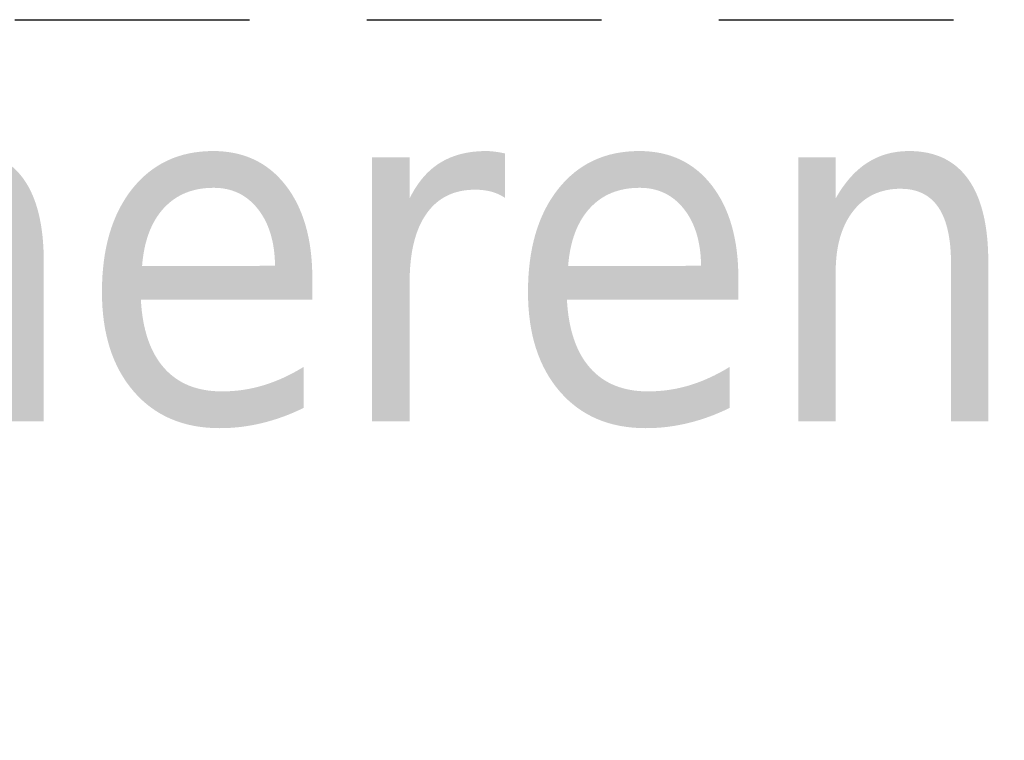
# Model space of a CAD drawing. Extents: x 3176 to 58266, y 1852 to 38199.
# Tile 183 of 256: x 35290 to 35956, y 34951 to 35438. Entities that reach past the tile are written whole.
import ezdxf

# ---------------------------------------------------------------- set-up
doc = ezdxf.new("R2010")
doc.units = 0
doc.header["$LTSCALE"] = 50
doc.linetypes.add('HIDDEN2', pattern=[4.7625, 3.175, -1.5875])
doc.layers.get('0').update_dxf_attribs({"linetype": 'CONTINUOUS'})
doc.layers.add('IWTEKST', color=2, linetype='CONTINUOUS')
doc.layers.add('Onderlegger 1e verdieping$0$A-AREA-IDEN', color=8, linetype='CONTINUOUS', lineweight=18)
doc.styles.add('Onderlegger 1e verdieping$0$Tahoma_1', font='TAHOMA.TTF', dxfattribs={"height": 238.040123})

# ---------------------------------------------------------------- blocks, each defined once
blk = doc.blocks.new('Onderlegger 1e verdieping')
at = {"layer": 'Onderlegger 1e verdieping$0$A-AREA-IDEN', "insert": (34726.34, 35404.5), "char_height": 238.0401, "width": 3036, "attachment_point": 2, "line_spacing_factor": 1.000232, "style": 'Onderlegger 1e verdieping$0$Tahoma_1'}
blk.add_mtext('Voorruimte heren\\P11 m²', dxfattribs=at)

msp = doc.modelspace()

# ---------------------------------------------------------------- linework, layer by layer
at = {"layer": 'IWTEKST', "linetype": 'HIDDEN2'}
msp.add_line((5044.6, 35438.2), (53488.6, 35438.2), dxfattribs=at)

# ---------------------------------------------------------------- block references
msp.add_blockref('Onderlegger 1e verdieping', (0, 0))

doc.saveas('drawing.dxf')
